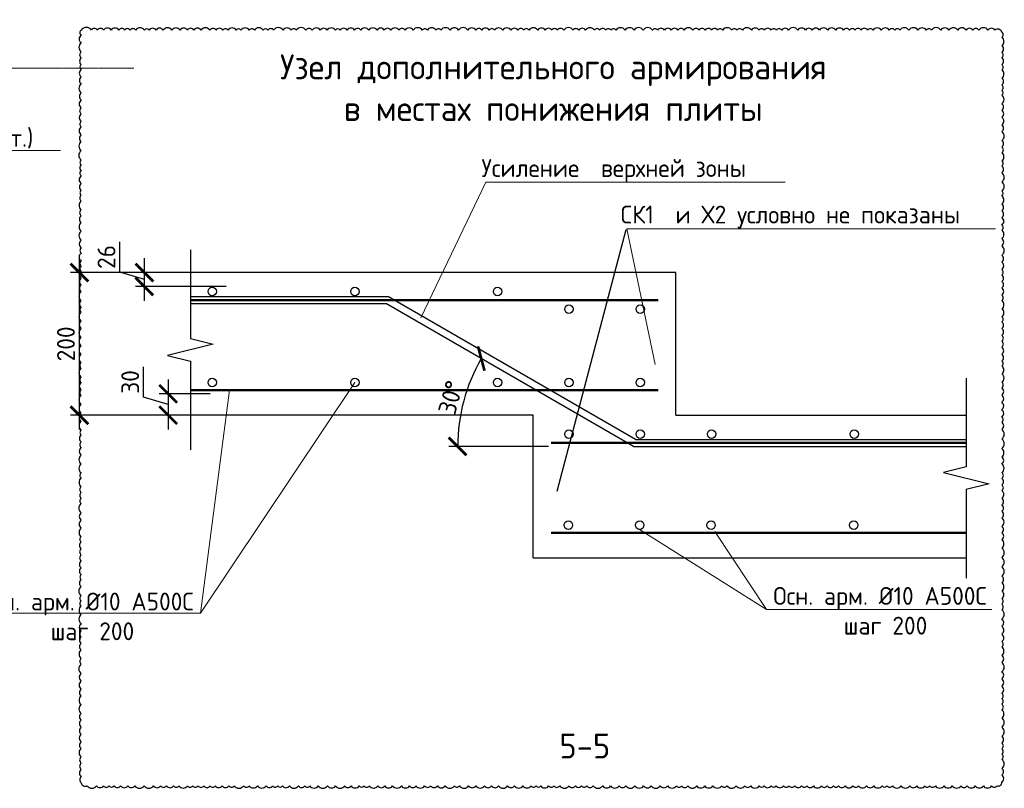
# Model space of a CAD drawing. Header units: millimetres. Extents: x -386473 to 311666, y -59273 to 291770.
# Tile 117 of 132: x 154042 to 167845, y 4719 to 15494. Entities that reach past the tile are written whole.
import ezdxf
from ezdxf import colors
from ezdxf.entities.mleader import LeaderData, LeaderLine
from ezdxf.math import Vec2, Vec3

# ---------------------------------------------------------------- set-up
doc = ezdxf.new("R2010")
doc.units = ezdxf.units.MM
doc.linetypes.add('______5', pattern=[1100, 800, -100, 100, -100])
doc.linetypes.add('осевая', pattern=[50.8, 31.75, -6.35, 6.35, -6.35])
for name, color, linetype, lineweight in [('Арматура', 152, 'Continuous', 40), ('Оси', 40, '______5', 18), ('Перекрытие ж_бетон', 1, 'Continuous', 30), ('подоснова', 151, 'Continuous', 5), ('поз.', 2, 'Continuous', 25), ('РАЗМЕРЫ', 1, 'Continuous', 9), ('Узлы', 7, 'Continuous', 0)]:
    doc.layers.add(name, color=color, linetype=linetype, lineweight=lineweight)
doc.styles.add('GOST-2.304_Type-B', font='GOST_Common.ttf')
doc.styles.add('ГОСТ 2.304', font='GOST_Common.ttf')
doc.dimstyles.new('СПДС', dxfattribs={"dimscale": 100, "dimtxt": 2.5, "dimasz": 2.5, "dimexe": 1.25, "dimexo": 0, "dimtad": 1, "dimdec": 0, "dimtxsty": 'GOST-2.304_Type-B', "dimblk": 'ARCHTICK', "dimcen": 2.5, "dimdle": 2, "dimadec": 0, "dimazin": 2, "dimtfac": 0.75, "dimtdec": 0, "dimtmove": 1, "dimatfit": 3, "dimfxl": 1, "dimtolj": 1, "dimarcsym": 1})

# ---------------------------------------------------------------- blocks, each defined once
blk = doc.blocks.new('оси2')
at = {"layer": 'Оси', "color": 16, "linetype": 'осевая', "lineweight": 0, "ltscale": 0.25, "transparency": 33554687}
blk.add_line((979200, -14692.9), (1032582.1, -14692.9), dxfattribs=at)
blk = doc.blocks.new('_None')
blk = doc.blocks.new('_ArchTick')
at = {"color": 0, "linetype": 'ByBlock', "const_width": 0.15}
blk.add_lwpolyline([(-0.5, -0.5), (0.5, 0.5)], dxfattribs=at)
blk = doc.blocks.new('*D672')
at = {"color": 0, "lineweight": -2, "transparency": 16777216}
blk.add_line((161453, 9511), (160056, 9511), dxfattribs=at)
blk.add_arc((162649, 9511), 2467, 150, 180, dxfattribs=at)
at = {"layer": 'DEFPOINTS', "color": 0, "transparency": 16777216}
for p in [(159184, 11511), (160330, 10354), (161453, 9511), (162649, 9511), (162649, 9511)]:
    blk.add_point(p, dxfattribs=at)
at = {"color": 0, "lineweight": -2, "transparency": 16777216, "xscale": 250, "yscale": 250, "zscale": 250}
for p, rotation in [((160512, 10744), 60.00000000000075), ((160181, 9511), 269.9999999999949)]:
    blk.add_blockref('_ArchTick', p, dxfattribs=dict(at, rotation=rotation))
at = {"color": 0, "transparency": 16777216, "insert": (160084, 10198), "char_height": 250, "attachment_point": 5, "rotation": 75, "style": 'GOST-2.304_Type-B'}
blk.add_mtext('\\A1;30°', dxfattribs=at)
blk = doc.blocks.new('*D669')
at = {"layer": 'DEFPOINTS', "color": 0, "transparency": 16777216}
for p in [(155789, 11949), (156936, 11949), (156936, 11754)]:
    blk.add_point(p, dxfattribs=at)
at = {"layer": 'РАЗМЕРЫ', "color": 0, "lineweight": -2, "transparency": 16777216}
for p, q in [((155445, 11955), (155445, 12380)), ((155789, 11554), (155789, 12149)), ((155789, 11852), (155445, 11955)), ((156936, 11949), (155664, 11949)), ((156936, 11754), (155664, 11754))]:
    blk.add_line(p, q, dxfattribs=at)
at = {"layer": 'РАЗМЕРЫ', "color": 0, "lineweight": -2, "transparency": 16777216, "xscale": 250, "yscale": 250, "zscale": 250}
for p, rotation in [((155789, 11949), 90), ((155789, 11754), 270)]:
    blk.add_blockref('_ArchTick', p, dxfattribs=dict(at, rotation=rotation))
at = {"layer": 'РАЗМЕРЫ', "color": 0, "lineweight": 0, "transparency": 16777216, "insert": (155258, 12168), "char_height": 250, "attachment_point": 5, "rotation": 90, "style": 'GOST-2.304_Type-B'}
blk.add_mtext('\\A1;26', dxfattribs=at)
blk = doc.blocks.new('*D670')
at = {"layer": 'DEFPOINTS', "color": 0, "transparency": 16777216}
for p in [(154878, 11949), (156802, 11949), (156648, 9949)]:
    blk.add_point(p, dxfattribs=at)
at = {"layer": 'РАЗМЕРЫ', "color": 0, "lineweight": -2, "transparency": 16777216}
for p, q in [((154878, 9749), (154878, 12149)), ((156802, 11949), (154753, 11949)), ((156648, 9949), (154753, 9949))]:
    blk.add_line(p, q, dxfattribs=at)
at = {"layer": 'РАЗМЕРЫ', "color": 0, "lineweight": -2, "transparency": 16777216, "xscale": 250, "yscale": 250, "zscale": 250}
for p, rotation in [((154878, 11949), 90), ((154878, 9949), 270)]:
    blk.add_blockref('_ArchTick', p, dxfattribs=dict(at, rotation=rotation))
at = {"layer": 'РАЗМЕРЫ', "color": 0, "lineweight": 0, "transparency": 16777216, "insert": (154690, 10949), "char_height": 250, "attachment_point": 5, "rotation": 90, "style": 'GOST-2.304_Type-B'}
blk.add_mtext('\\A1;200', dxfattribs=at)
blk = doc.blocks.new('*D671')
at = {"layer": 'DEFPOINTS', "color": 0, "transparency": 16777216}
for p in [(156713, 10250), (156123, 9949), (156713, 9949)]:
    blk.add_point(p, dxfattribs=at)
at = {"layer": 'РАЗМЕРЫ', "color": 0, "lineweight": -2, "transparency": 16777216}
for p, q in [((155779, 10203), (155779, 10628)), ((156123, 10450), (156123, 9749)), ((156713, 10250), (155998, 10250)), ((156123, 10100), (155779, 10203)), ((156713, 9949), (155998, 9949))]:
    blk.add_line(p, q, dxfattribs=at)
at = {"layer": 'РАЗМЕРЫ', "color": 0, "lineweight": -2, "transparency": 16777216, "xscale": 250, "yscale": 250, "zscale": 250}
for p, rotation in [((156123, 10250), 90), ((156123, 9949), 270)]:
    blk.add_blockref('_ArchTick', p, dxfattribs=dict(at, rotation=rotation))
at = {"layer": 'РАЗМЕРЫ', "color": 0, "lineweight": 0, "transparency": 16777216, "insert": (155591, 10415), "char_height": 250, "attachment_point": 5, "rotation": 90, "style": 'GOST-2.304_Type-B'}
blk.add_mtext('\\A1;30', dxfattribs=at)

msp = doc.modelspace()

# ---------------------------------------------------------------- linework, layer by layer
at = {"color": 1}
msp.add_line((162539.8, 12549.7), (161571.8, 8880.5), dxfattribs=at)
at = {"color": 240, "true_color": 0xed1f24}
msp.add_lwpolyline([(154904.3, 15348.5, 0.5205671), (154904.3, 15276.9, 0.5205671), (154904.3, 15165.4, 0.5205671), (154904.3, 15044.6, 0.5205671), (154904.3, 14956.6, 0.5205671), (154904.3, 14866.3, 0.5205671), (154904.3, 14795.9, 0.5205671), (154904.3, 14690.7, 0.5205671), (154904.3, 14592, 0.5205671), (154904.3, 14468, 0.5205671), (154904.3, 14368.5, 0.5205671), (154904.3, 14257.3, 0.5205671), (154904.3, 14173, 0.5205671), (154904.3, 14065.2, 0.5205671), (154904.3, 13992.8, 0.5205671), (154904.3, 13878.7, 0.5205671), (154904.3, 13783.2, 0.5205671), (154904.3, 13657.8, 0.5205671), (154904.3, 13526.1, 0.5205671), (154904.3, 13455.6, 0.5205671), (154904.3, 13379.2, 0.5205671), (154904.3, 13307.5, 0.5205671), (154904.3, 13197.2, 0.5205671), (154904.3, 13100.6, 0.5205671), (154904.3, 13032, 0.5205671), (154904.3, 12949.3, 0.5205671), (154904.3, 12833.1, 0.5205671), (154904.3, 12746.1, 0.5205671), (154904.3, 12648, 0.5205671), (154904.3, 12529.9, 0.5205671), (154904.3, 12403.1, 0.5205671), (154904.3, 12295.2, 0.5205671), (154904.3, 12224.6, 0.5205671), (154904.3, 12109.9, 0.5205671), (154904.3, 12041.4, 0.5205671), (154904.3, 11974.5, 0.5205671), (154904.3, 11870.7, 0.5205671), (154904.3, 11772.2, 0.5205671), (154904.3, 11680, 0.5205671), (154904.3, 11552.6, 0.5205671), (154904.3, 11461.5, 0.5205671), (154904.3, 11391.4, 0.5205671), (154904.3, 11269.7, 0.5205671), (154904.3, 11163.7, 0.5205671), (154904.3, 11043, 0.5205671), (154904.3, 10923, 0.5205671), (154904.3, 10803.9, 0.5205671), (154904.3, 10687.2, 0.5205671), (154904.3, 10606, 0.5205671), (154904.3, 10484, 0.5205671), (154904.3, 10406.5, 0.5205671), (154904.3, 10303.9, 0.5205671), (154904.3, 10226.3, 0.5205671), (154904.3, 10099.9, 0.5205671), (154904.3, 9982.3, 0.5205671), (154904.3, 9862.5, 0.5205671), (154904.3, 9743.2, 0.5205671), (154904.3, 9673.1, 0.5205671), (154904.3, 9573.7, 0.5205671), (154904.3, 9495.7, 0.5205671), (154904.3, 9387.4, 0.5205671), (154904.3, 9265.4, 0.5205671), (154904.3, 9139.8, 0.5205671), (154904.3, 9067.7, 0.5205671), (154904.3, 8949.3, 0.5205671), (154904.3, 8864.4, 0.5205671), (154904.3, 8784, 0.5205671), (154904.3, 8710.7, 0.5205671), (154904.3, 8580.9, 0.5205671), (154904.3, 8478.4, 0.5205671), (154904.3, 8363.9, 0.5205671), (154904.3, 8247, 0.5205671), (154904.3, 8171.5, 0.5205671), (154904.3, 8078.2, 0.5205671), (154904.3, 7992, 0.5205671), (154904.3, 7905.7, 0.5205671), (154904.3, 7809.5, 0.5205671), (154904.3, 7714.5, 0.5205671), (154904.3, 7644.9, 0.5205671), (154904.3, 7547.1, 0.5205671), (154904.3, 7417.9, 0.5205671), (154904.3, 7345.5, 0.5205671), (154904.3, 7272.5, 0.5205671), (154904.3, 7153.8, 0.5205671), (154904.3, 7027.5, 0.5205671), (154904.3, 6921, 0.5205671), (154904.3, 6842.2, 0.5205671), (154904.3, 6750.5, 0.5205671), (154904.3, 6658.1, 0.5205671), (154904.3, 6539.4, 0.5205671), (154904.3, 6458.8, 0.5205671), (154904.3, 6329.3, 0.5205671), (154904.3, 6221.7, 0.5205671), (154904.3, 6108.3, 0.5205671), (154904.3, 6011.9, 0.5205671), (154904.3, 5893.7, 0.5205671), (154904.3, 5767.9, 0.5205671), (154904.3, 5675.6, 0.5205671), (154904.3, 5575.5, 0.5205671), (154904.3, 5477.2, 0.5205671), (154904.3, 5369.3, 0.5205671), (154904.3, 5276.3, 0.5205671), (154904.3, 5160.8, 0.5205671), (154904.3, 5071.7, 0.5205671), (154904.3, 4983.6, 0.5205671), (154904.3, 4881.5, 0.5205671), (154904.3, 4797.5, 0.5205671), (154989.8, 4753.5, 0.5205671), (155118.2, 4753.5, 0.5205671), (155215.2, 4753.5, 0.5205671), (155296.8, 4753.5, 0.5205671), (155364, 4753.5, 0.5205671), (155456.9, 4753.5, 0.5205671), (155557.1, 4753.5, 0.5205671), (155654.3, 4753.5, 0.5205671), (155786.6, 4753.5, 0.5205671), (155918.9, 4753.5, 0.5205671), (156018.3, 4753.5, 0.5205671), (156099.6, 4753.5, 0.5205671), (156199.6, 4753.5, 0.5205671), (156274.4, 4753.5, 0.5205671), (156391.8, 4753.5, 0.5205671), (156468.4, 4753.5, 0.5205671), (156542.4, 4753.5, 0.5205671), (156624.1, 4753.5, 0.5205671), (156710.4, 4753.5, 0.5205671), (156783.3, 4753.5, 0.5205671), (156878.5, 4753.5, 0.5205671), (156975.4, 4753.5, 0.5205671), (157049.6, 4753.5, 0.5205671), (157181.9, 4753.5, 0.5205671), (157259.2, 4753.5, 0.5205671), (157374.7, 4753.5, 0.5205671), (157495.8, 4753.5, 0.5205671), (157587.8, 4753.5, 0.5205671), (157658.2, 4753.5, 0.5205671), (157725, 4753.5, 0.5205671), (157824, 4753.5, 0.5205671), (157948.6, 4753.5, 0.5205671), (158038.9, 4753.5, 0.5205671), (158109.1, 4753.5, 0.5205671), (158226.2, 4753.5, 0.5205671), (158357.9, 4753.5, 0.5205671), (158470.1, 4753.5, 0.5205671), (158597.4, 4753.5, 0.5205671), (158687, 4753.5, 0.5205671), (158801.3, 4753.5, 0.5205671), (158868.5, 4753.5, 0.5205671), (158942.5, 4753.5, 0.5205671), (159062.1, 4753.5, 0.5205671), (159160.3, 4753.5, 0.5205671), (159269.7, 4753.5, 0.5205671), (159392, 4753.5, 0.5205671), (159507.6, 4753.5, 0.5205671), (159597.3, 4753.5, 0.5205671), (159718.7, 4753.5, 0.5205671), (159803, 4753.5, 0.5205671), (159898.5, 4753.5, 0.5205671), (160006.4, 4753.5, 0.5205671), (160134.9, 4753.5, 0.5205671), (160206.3, 4753.5, 0.5205671), (160334.5, 4753.5, 0.5205671), (160435.4, 4753.5, 0.5205671), (160557.9, 4753.5, 0.5205671), (160656.8, 4753.5, 0.5205671), (160754.9, 4753.5, 0.5205671), (160881.2, 4753.5, 0.5205671), (160978.6, 4753.5, 0.5205671), (161097.1, 4753.5, 0.5205671), (161210.4, 4753.5, 0.5205671), (161280.2, 4753.5, 0.5205671), (161347.1, 4753.5, 0.5205671), (161457.1, 4753.5, 0.5205671), (161530.5, 4753.5, 0.5205671), (161612.3, 4753.5, 0.5205671), (161742.6, 4753.5, 0.5205671), (161832.5, 4753.5, 0.5205671), (161917.8, 4753.5, 0.5205671), (161991.8, 4753.5, 0.5205671), (162082.8, 4753.5, 0.5205671), (162214.7, 4753.5, 0.5205671), (162323.7, 4753.5, 0.5205671), (162444.6, 4753.5, 0.5205671), (162539.5, 4753.5, 0.5205671), (162665.9, 4753.5, 0.5205671), (162788.6, 4753.5, 0.5205671), (162896.3, 4753.5, 0.5205671), (163021.5, 4753.5, 0.5205671), (163126.3, 4753.5, 0.5205671), (163249.2, 4753.5, 0.5205671), (163321.6, 4753.5, 0.5205671), (163409.2, 4753.5, 0.5205671), (163533.7, 4753.5, 0.5205671), (163646.1, 4753.5, 0.5205671), (163760.9, 4753.5, 0.5205671), (163884.4, 4753.5, 0.5205671), (163957.3, 4753.5, 0.5205671), (164086.7, 4753.5, 0.5205671), (164206, 4753.5, 0.5205671), (164289.7, 4753.5, 0.5205671), (164408.7, 4753.5, 0.5205671), (164476.9, 4753.5, 0.5205671), (164576.7, 4753.5, 0.5205671), (164644.7, 4753.5, 0.5205671), (164749.7, 4753.5, 0.5205671), (164827.9, 4753.5, 0.5205671), (164907, 4753.5, 0.5205671), (165003.2, 4753.5, 0.5205671), (165076.7, 4753.5, 0.5205671), (165168.6, 4753.5, 0.5205671), (165280.2, 4753.5, 0.5205671), (165361.9, 4753.5, 0.5205671), (165450.6, 4753.5, 0.5205671), (165520.1, 4753.5, 0.5205671), (165613.3, 4753.5, 0.5205671), (165722.2, 4753.5, 0.5205671), (165802.3, 4753.5, 0.5205671), (165911.3, 4753.5, 0.5205671), (166015, 4753.5, 0.5205671), (166130.9, 4753.5, 0.5205671), (166199, 4753.5, 0.5205671), (166276.3, 4753.5, 0.5205671), (166399.6, 4753.5, 0.5205671), (166518.6, 4753.5, 0.5205671), (166618.4, 4753.5, 0.5205671), (166730.5, 4753.5, 0.5205671), (166799.1, 4753.5, 0.5205671), (166879.2, 4753.5, 0.5205671), (167000.5, 4753.5, 0.5205671), (167114.4, 4753.5, 0.5205671), (167238.5, 4753.5, 0.5205671), (167325.3, 4753.5, 0.5205671), (167437.7, 4753.5, 0.5205671), (167551.8, 4753.5, 0.5205671), (167665.7, 4753.5, 0.5205671), (167745.2, 4753.5, 0.5205671), (167810.2, 4802.7, 0.5205671), (167810.2, 4906.4, 0.5205671), (167810.2, 4996.3, 0.5205671), (167810.2, 5124.5, 0.5205671), (167810.2, 5197.4, 0.5205671), (167810.2, 5272.6, 0.5205671), (167810.2, 5353.3, 0.5205671), (167810.2, 5447.7, 0.5205671), (167810.2, 5576.8, 0.5205671), (167810.2, 5707.2, 0.5205671), (167810.2, 5818.1, 0.5205671), (167810.2, 5898.8, 0.5205671), (167810.2, 5977.7, 0.5205671), (167810.2, 6049.1, 0.5205671), (167810.2, 6152, 0.5205671), (167810.2, 6253.4, 0.5205671), (167810.2, 6354.5, 0.5205671), (167810.2, 6482.4, 0.5205671), (167810.2, 6585.1, 0.5205671), (167810.2, 6698, 0.5205671), (167810.2, 6774.8, 0.5205671), (167810.2, 6880.9, 0.5205671), (167810.2, 6989.6, 0.5205671), (167810.2, 7092.4, 0.5205671), (167810.2, 7222, 0.5205671), (167810.2, 7299.8, 0.5205671), (167810.2, 7378.9, 0.5205671), (167810.2, 7486.9, 0.5205671), (167810.2, 7598.7, 0.5205671), (167810.2, 7693.7, 0.5205671), (167810.2, 7823.7, 0.5205671), (167810.2, 7954.7, 0.5205671), (167810.2, 8087.1, 0.5205671), (167810.2, 8203.1, 0.5205671), (167810.2, 8302.1, 0.5205671), (167810.2, 8390.5, 0.5205671), (167810.2, 8509.1, 0.5205671), (167810.2, 8603, 0.5205671), (167810.2, 8690.4, 0.5205671), (167810.2, 8785, 0.5205671), (167810.2, 8891.6, 0.5205671), (167810.2, 8972.9, 0.5205671), (167810.2, 9061.4, 0.5205671), (167810.2, 9144.6, 0.5205671), (167810.2, 9264.9, 0.5205671), (167810.2, 9365.9, 0.5205671), (167810.2, 9481.9, 0.5205671), (167810.2, 9614.8, 0.5205671), (167810.2, 9747.6, 0.5205671), (167810.2, 9852.1, 0.5205671), (167810.2, 9923.6, 0.5205671), (167810.2, 10027, 0.5205671), (167810.2, 10130.4, 0.5205671), (167810.2, 10230.8, 0.5205671), (167810.2, 10331.3, 0.5205671), (167810.2, 10410.1, 0.5205671), (167810.2, 10529.3, 0.5205671), (167810.2, 10636.7, 0.5205671), (167810.2, 10711.8, 0.5205671), (167810.2, 10803.7, 0.5205671), (167810.2, 10903.1, 0.5205671), (167810.2, 10985, 0.5205671), (167810.2, 11069.8, 0.5205671), (167810.2, 11165.5, 0.5205671), (167810.2, 11255, 0.5205671), (167810.2, 11330.2, 0.5205671), (167810.2, 11440.2, 0.5205671), (167810.2, 11556.2, 0.5205671), (167810.2, 11632.3, 0.5205671), (167810.2, 11733.5, 0.5205671), (167810.2, 11823.1, 0.5205671), (167810.2, 11914.7, 0.5205671), (167810.2, 11991.4, 0.5205671), (167810.2, 12096.9, 0.5205671), (167810.2, 12189.5, 0.5205671), (167810.2, 12322.8, 0.5205671), (167810.2, 12426.8, 0.5205671), (167810.2, 12542.5, 0.5205671), (167810.2, 12614.7, 0.5205671), (167810.2, 12720.6, 0.5205671), (167810.2, 12814.8, 0.5205671), (167810.2, 12912, 0.5205671), (167810.2, 13021.4, 0.5205671), (167810.2, 13089.5, 0.5205671), (167810.2, 13219.1, 0.5205671), (167810.2, 13347.3, 0.5205671), (167810.2, 13442.1, 0.5205671), (167810.2, 13514.6, 0.5205671), (167810.2, 13628, 0.5205671), (167810.2, 13710.9, 0.5205671), (167810.2, 13798.8, 0.5205671), (167810.2, 13926.4, 0.5205671), (167810.2, 14018.4, 0.5205671), (167810.2, 14124.9, 0.5205671), (167810.2, 14225.3, 0.5205671), (167810.2, 14316, 0.5205671), (167810.2, 14433.7, 0.5205671), (167810.2, 14501.9, 0.5205671), (167810.2, 14580.4, 0.5205671), (167810.2, 14674.4, 0.5205671), (167810.2, 14787.6, 0.5205671), (167810.2, 14864.7, 0.5205671), (167810.2, 14962.1, 0.5205671), (167810.2, 15033.8, 0.5205671), (167810.2, 15130.9, 0.5205671), (167810.2, 15244.3, 0.5205671), (167810.2, 15319.7, 0.5205671), (167714, 15348.5, 0.5205671), (167616, 15348.5, 0.5205671), (167488.7, 15348.5, 0.5205671), (167402.3, 15348.5, 0.5205671), (167309.8, 15348.5, 0.5205671), (167191.3, 15348.5, 0.5205671), (167068.1, 15348.5, 0.5205671), (166953.5, 15348.5, 0.5205671), (166824.8, 15348.5, 0.5205671), (166750.5, 15348.5, 0.5205671), (166634.3, 15348.5, 0.5205671), (166506.6, 15348.5, 0.5205671), (166381, 15348.5, 0.5205671), (166310.3, 15348.5, 0.5205671), (166231.8, 15348.5, 0.5205671), (166119.4, 15348.5, 0.5205671), (166005.5, 15348.5, 0.5205671), (165929.7, 15348.5, 0.5205671), (165835.7, 15348.5, 0.5205671), (165751.5, 15348.5, 0.5205671), (165674.6, 15348.5, 0.5205671), (165590.1, 15348.5, 0.5205671), (165481, 15348.5, 0.5205671), (165368.7, 15348.5, 0.5205671), (165252.9, 15348.5, 0.5205671), (165153, 15348.5, 0.5205671), (165057.9, 15348.5, 0.5205671), (164951.4, 15348.5, 0.5205671), (164819.8, 15348.5, 0.5205671), (164725.7, 15348.5, 0.5205671), (164649.7, 15348.5, 0.5205671), (164575.6, 15348.5, 0.5205671), (164479.8, 15348.5, 0.5205671), (164406.8, 15348.5, 0.5205671), (164299, 15348.5, 0.5205671), (164173.5, 15348.5, 0.5205671), (164098.1, 15348.5, 0.5205671), (164023.8, 15348.5, 0.5205671), (163897, 15348.5, 0.5205671), (163825.9, 15348.5, 0.5205671), (163742.4, 15348.5, 0.5205671), (163650.6, 15348.5, 0.5205671), (163565.4, 15348.5, 0.5205671), (163478.1, 15348.5, 0.5205671), (163354.7, 15348.5, 0.5205671), (163269.3, 15348.5, 0.5205671), (163174.4, 15348.5, 0.5205671), (163079.1, 15348.5, 0.5205671), (162985.3, 15348.5, 0.5205671), (162912.9, 15348.5, 0.5205671), (162782.9, 15348.5, 0.5205671), (162653.7, 15348.5, 0.5205671), (162528.1, 15348.5, 0.5205671), (162402, 15348.5, 0.5205671), (162329.6, 15348.5, 0.5205671), (162258.3, 15348.5, 0.5205671), (162173.1, 15348.5, 0.5205671), (162098.4, 15348.5, 0.5205671), (161975.7, 15348.5, 0.5205671), (161878.1, 15348.5, 0.5205671), (161799.3, 15348.5, 0.5205671), (161669.8, 15348.5, 0.5205671), (161578.8, 15348.5, 0.5205671), (161500.4, 15348.5, 0.5205671), (161406.5, 15348.5, 0.5205671), (161305.3, 15348.5, 0.5205671), (161182, 15348.5, 0.5205671), (161106.8, 15348.5, 0.5205671), (161025.8, 15348.5, 0.5205671), (160926.9, 15348.5, 0.5205671), (160814.2, 15348.5, 0.5205671), (160699.5, 15348.5, 0.5205671), (160624.4, 15348.5, 0.5205671), (160519.4, 15348.5, 0.5205671), (160436.8, 15348.5, 0.5205671), (160322.7, 15348.5, 0.5205671), (160194.4, 15348.5, 0.5205671), (160074.3, 15348.5, 0.5205671), (159947, 15348.5, 0.5205671), (159878.1, 15348.5, 0.5205671), (159757.6, 15348.5, 0.5205671), (159685.8, 15348.5, 0.5205671), (159558.4, 15348.5, 0.5205671), (159444.7, 15348.5, 0.5205671), (159359.7, 15348.5, 0.5205671), (159245.4, 15348.5, 0.5205671), (159152.4, 15348.5, 0.5205671), (159051.8, 15348.5, 0.5205671), (158935.4, 15348.5, 0.5205671), (158823.6, 15348.5, 0.5205671), (158735.9, 15348.5, 0.5205671), (158631.8, 15348.5, 0.5205671), (158534.7, 15348.5, 0.5205671), (158467.5, 15348.5, 0.5205671), (158350.5, 15348.5, 0.5205671), (158254, 15348.5, 0.5205671), (158143, 15348.5, 0.5205671), (158052.3, 15348.5, 0.5205671), (157918.9, 15348.5, 0.5205671), (157845.9, 15348.5, 0.5205671), (157732.9, 15348.5, 0.5205671), (157601.2, 15348.5, 0.5205671), (157522, 15348.5, 0.5205671), (157455.2, 15348.5, 0.5205671), (157332.4, 15348.5, 0.5205671), (157260, 15348.5, 0.5205671), (157143.4, 15348.5, 0.5205671), (157076.2, 15348.5, 0.5205671), (156963.2, 15348.5, 0.5205671), (156890.1, 15348.5, 0.5205671), (156792.7, 15348.5, 0.5205671), (156708.6, 15348.5, 0.5205671), (156584.2, 15348.5, 0.5205671), (156484.4, 15348.5, 0.5205671), (156391.8, 15348.5, 0.5205671), (156290.4, 15348.5, 0.5205671), (156176.5, 15348.5, 0.5205671), (156053.6, 15348.5, 0.5205671), (155954.1, 15348.5, 0.5205671), (155856.3, 15348.5, 0.5205671), (155789, 15348.5, 0.5205671), (155668.6, 15348.5, 0.5205671), (155589.9, 15348.5, 0.5205671), (155512.5, 15348.5, 0.5205671), (155431.1, 15348.5, 0.5205671), (155324.4, 15348.5, 0.5205671), (155218.6, 15348.5, 0.5205671), (155129.7, 15348.5, 0.5205671), (155047, 15348.5, 0.5205671)], format="xyb", close=True, dxfattribs=at)
at = {"color": 252, "lineweight": 50, "true_color": 0x939598}
for points in [[(162991.8, 11560), (156435.8, 11560)], [(162991.8, 10299), (156435.8, 10299)], [(167311, 9560), (161491.8, 9560)], [(167311, 8299), (161491.8, 8299)]]:
    msp.add_lwpolyline(points, dxfattribs=at)
at = {"color": 3, "linetype": 'Continuous', "lineweight": 30}
for centre in [(156741.8, 11684.5), (158741.8, 11684.5), (161741.8, 11434.9), (162741.8, 11434.9), (161741.8, 10408.5), (162741.8, 10408.5), (161741.8, 9684.5), (162741.8, 9684.5), (163741.8, 9684.5), (165741.8, 9684.5), (161733.1, 8408.7), (162733.1, 8408.7), (163733.1, 8408.7), (165733.1, 8408.7)]:
    msp.add_circle(centre, 60, dxfattribs=at)
at = {"color": 9, "linetype": 'Continuous', "lineweight": 30, "true_color": 0xc7c8ca}
for centre in [(156741.8, 11684.5), (158741.8, 11684.5), (160741.8, 11684.5), (161741.8, 11434.9), (162741.8, 11434.9), (156741.8, 10408.5), (158741.8, 10408.5), (160741.8, 10408.5), (161741.8, 10408.5), (162741.8, 10408.5), (161741.8, 9684.5), (162741.8, 9684.5), (163741.8, 9684.5), (165741.8, 9684.5), (161733.1, 8408.7), (162733.1, 8408.7), (163733.1, 8408.7), (165733.1, 8408.7)]:
    msp.add_circle(centre, 60, dxfattribs=at)
at = {"layer": 'Арматура', "color": 2, "lineweight": 0}
for p, q in [((158741.8, 10408.5), (156576.8, 7174.8)), ((156576.8, 7174.8), (156980.7, 10299)), ((162732.7, 8348.7), (164511.8, 7224.4)), ((164511.8, 7224.4), (163784.5, 8318)), ((164511.8, 7224.4), (167669, 7224.4)), ((156576.8, 7174.8), (153419.6, 7174.8))]:
    msp.add_line(p, q, dxfattribs=at)
at = {"layer": 'Перекрытие ж_бетон', "color": 7, "linetype": 'Continuous', "lineweight": 30}
for p, q in [((163241.8, 11949.5), (156435.8, 11949.5)), ((163241.8, 9949.5), (163241.8, 11949.5)), ((161241.8, 9949.5), (156435.8, 9949.5)), ((161241.8, 7949.7), (161241.8, 9949.5)), ((163241.8, 9949.5), (167311, 9949.5)), ((161241.8, 7949.7), (167302.3, 7949.7))]:
    msp.add_line(p, q, dxfattribs=at)
at = {"layer": 'Перекрытие ж_бетон', "color": 3, "linetype": 'Continuous', "lineweight": 30}
for p, q in [((159210.9, 11609.5), (156435.8, 11609.5)), ((162675, 9609.5), (159210.9, 11609.5)), ((159184.4, 11510.6), (156435.8, 11510.6)), ((162648.5, 9510.6), (159184.4, 11510.6)), ((162675, 9609.5), (167311, 9609.5)), ((162648.5, 9510.6), (167311, 9510.6))]:
    msp.add_line(p, q, dxfattribs=at)
at = {"layer": 'поз.', "linetype": 'Continuous'}
for points in [[(156435.8, 12268.6), (156435.8, 11026.6), (156755.8, 10946.6), (156115.8, 10786.6), (156435.8, 10706.6), (156435.8, 9464.6)], [(167311, 10468.6), (167311, 9226.6), (166991, 9146.6), (167631, 8986.6), (167311, 8906.6), (167311, 7664.6)]]:
    msp.add_lwpolyline(points, dxfattribs=at)

# ---------------------------------------------------------------- block references
at = {"layer": 'подоснова', "color": 2, "ltscale": 0.3}
msp.add_blockref('оси2', (-876938.7, 29509.2), dxfattribs=at)

# ---------------------------------------------------------------- texts
at = {"layer": 'Арматура', "color": 2, "lineweight": 0, "char_height": 250, "width": 3270.998, "attachment_point": 5, "style": 'ГОСТ 2.304'}
for insert in [(154985.1, 7337), (166103.5, 7415.9)]:
    msp.add_mtext(' \\PОсн. арм. %%C10 А500С\\P шаг 200', dxfattribs=dict(at, insert=insert))
at = {"layer": 'Узлы', "color": 80, "linetype": 'Continuous', "lineweight": 0, "style": 'GOST-2.304_Type-B'}
msp.add_text('5-5', height=350, dxfattribs=at).set_placement((161607.2, 5136.9))
at = {"layer": 'Узлы', "color": 80, "linetype": 'Continuous', "lineweight": 0, "insert": (161453.5, 14540.8), "char_height": 350, "width": 10464.96, "attachment_point": 5, "style": 'GOST-2.304_Type-B'}
msp.add_mtext('\\pxi0.391,qc;Узел дополнительного армирования \\Pв местах понижения плиты ', dxfattribs=at)

# ---------------------------------------------------------------- dimensions: what is measured, and where the dimension line sits
at = {"color": 1}
dim = msp.add_angular_dim_2l(base=(160329.9, 10354.5), line1=((162648.5, 9510.6), (159184.4, 11510.6)), line2=((162648.5, 9510.6), (161452.7, 9510.6)), dimstyle='СПДС', dxfattribs=at)
dim.commit()
dim.dimension.update_dxf_attribs({"geometry": '*D672', "text_midpoint": (160084.1, 10197.7)})
at = {"layer": 'РАЗМЕРЫ', "color": 1, "lineweight": 0}
dim = msp.add_linear_dim(base=(155789, 11949.5), p1=(156935.8, 11754.5), p2=(156935.8, 11949.5), angle=90, text='26', dimstyle='СПДС', override={"dimlfac": 0.1}, dxfattribs=at)
dim.commit()
dim.dimension.update_dxf_attribs({"geometry": '*D669', "text_midpoint": (155257.8, 12017.6)})
for base, p1, p2, picture, middle in [((154877.7, 11949.5), (156648.3, 9949.5), (156802.2, 11949.5), '*D670', (154690.2, 10949.5)), ((156122.6, 9949.5), (156712.5, 10249.6), (156712.5, 9949.5), '*D671', (155591.4, 10265.2))]:
    dim = msp.add_linear_dim(base=base, p1=p1, p2=p2, angle=90, dimstyle='СПДС', override={"dimlfac": 0.1}, dxfattribs=at)
    dim.commit()
    dim.dimension.update_dxf_attribs({"geometry": picture, "text_midpoint": middle})

# ---------------------------------------------------------------- leaders
at = {"layer": 'подоснова', "color": 2, "ltscale": 0.3}
ml = msp.add_multileader_mtext('Standard', dxfattribs=at)
ml.set_content('Г1(%%C16-14шт.)\\Pшаг 200', color=2, style='GOST-2.304_Type-B')
ml.set_leader_properties(color=256, linetype='ByLayer', lineweight=15)
ml.set_arrow_properties(name='NONE')
ml.build(insert=Vec2(0, 0))
ml.multileader.update_dxf_attribs({"text_left_attachment_type": 6, "text_right_attachment_type": 6, "dogleg_length": 0.1, "arrow_head_size": 18})
ctx = ml.context
ctx.base_point, ctx.char_height, ctx.arrow_head_size, ctx.landing_gap_size, ctx.plane_origin = Vec3(152274.6, 13662.1), 250, 18, 20, Vec3(142676.8, 18347.8)
ctx.left_attachment, ctx.right_attachment, ctx.text_align_type = 6, 6, 1
notes = []
notes.append((ctx, [(0, (1, 1, 0), (152274.5, 13662.1), (1, 0), 0.1, [(0, [(151317.4, 15493.6)], 0, [])])]))
ctx.mtext.insert, ctx.mtext.alignment, ctx.mtext.flow_direction = Vec3(153294.6, 13962.1), 2, 5
at = {"layer": 'РАЗМЕРЫ'}
ml = msp.add_multileader_mtext('Standard', dxfattribs=at)
ml.set_content('Усиление  верхней зоны ', color=256, style='GOST-2.304_Type-B')
ml.set_leader_properties(color=256, linetype='ByLayer', lineweight=15)
ml.set_arrow_properties(name='NONE')
ml.build(insert=Vec2(0, 0))
ml.multileader.update_dxf_attribs({"text_left_attachment_type": 6, "text_right_attachment_type": 6, "dogleg_length": 0.1, "arrow_head_size": 18})
ctx = ml.context
ctx.base_point, ctx.char_height, ctx.arrow_head_size, ctx.landing_gap_size, ctx.plane_origin = Vec3(160577.5, 13213.9), 250, 18, 20, Vec3(151022.4, 14170.2)
ctx.left_attachment, ctx.right_attachment, ctx.text_align_type = 6, 6, 1
notes.append((ctx, [(0, (1, 1, 0), (160577.4, 13213.9), (1, 0), 0.1, [(0, [(159663, 11316.1)], 0, [])])]))
ctx.mtext.insert, ctx.mtext.alignment, ctx.mtext.flow_direction = Vec3(162369.7, 13538.9), 2, 5
ml = msp.add_multileader_mtext('Standard', dxfattribs=at)
ml.set_content('СК1  и Х2 условно не показаны', color=256, style='GOST-2.304_Type-B')
ml.set_leader_properties(color=256, linetype='ByLayer', lineweight=15)
ml.set_arrow_properties(name='NONE')
ml.build(insert=Vec2(0, 0))
ml.multileader.update_dxf_attribs({"text_left_attachment_type": 6, "text_right_attachment_type": 6, "dogleg_length": 0.1, "arrow_head_size": 18})
ctx = ml.context
ctx.base_point, ctx.char_height, ctx.arrow_head_size, ctx.landing_gap_size, ctx.plane_origin = Vec3(162551.1, 12561.7), 250, 18, 20, Vec3(154310.1, 13512.9)
ctx.left_attachment, ctx.right_attachment, ctx.text_align_type = 6, 6, 1
notes.append((ctx, [(0, (1, 1, 0), (162551, 12561.7), (1, 0), 0.1, [(0, [(162950.7, 10658.8)], 0, [])])]))
ctx.mtext.insert, ctx.mtext.alignment, ctx.mtext.flow_direction = Vec3(164846.7, 12886.7), 2, 5
for ctx, leaders in notes:
    for number, flags, end, landing, length, lines in leaders:
        leader = LeaderData()
        leader.index, (leader.has_last_leader_line, leader.has_dogleg_vector, leader.attachment_direction) = number, flags
        leader.last_leader_point, leader.dogleg_vector, leader.dogleg_length = Vec3(end), Vec3(landing), length
        for number, points, colour, breaks in lines:
            line = LeaderLine()
            line.index, line.vertices, line.color, line.breaks = number, Vec3.list(points), colors.encode_raw_color(colour), breaks
            leader.lines.append(line)
        ctx.leaders.append(leader)

doc.saveas('drawing.dxf')
